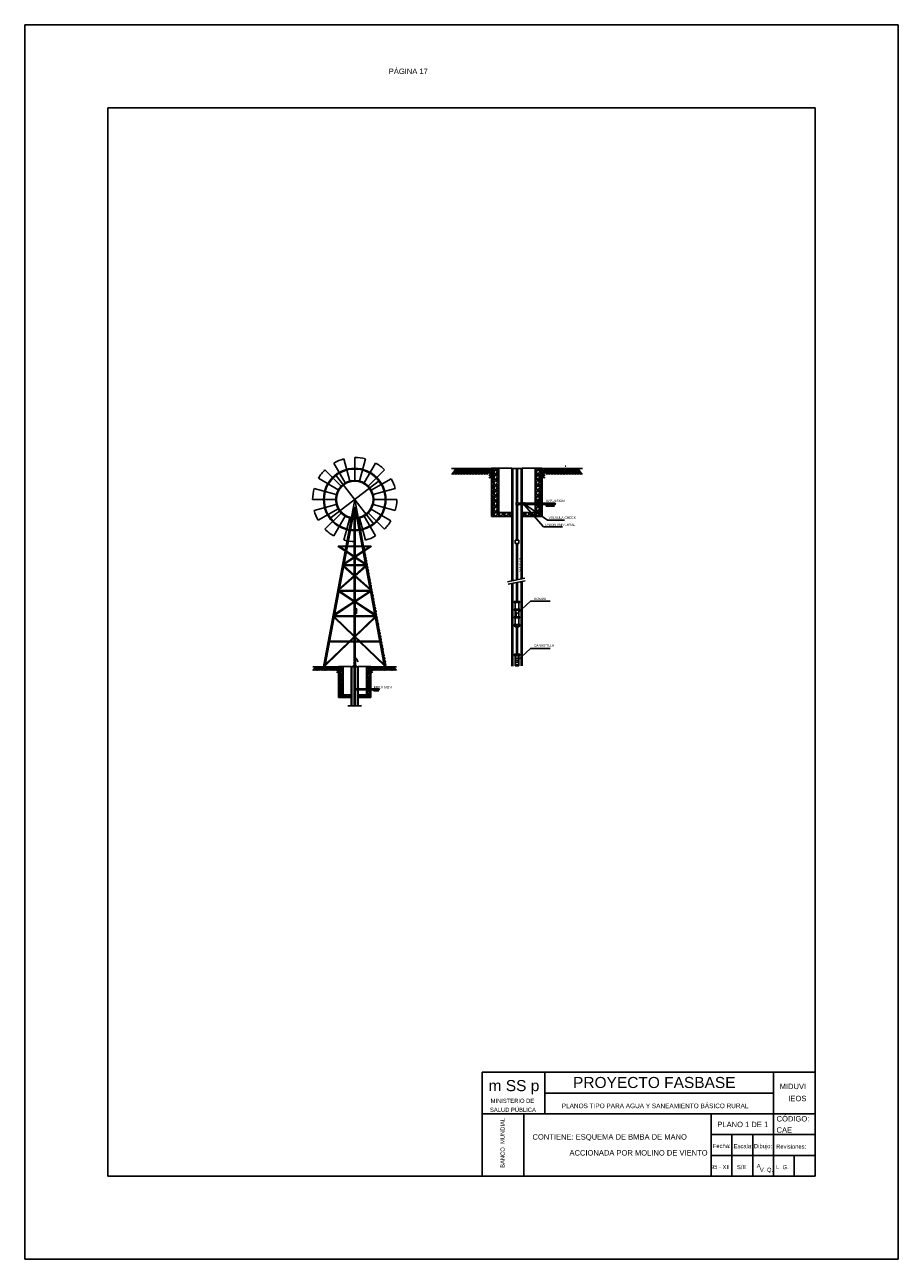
# Model space of a CAD drawing. Header units: metres. Extents: x 2029 to 4131, y 3282 to 4383.
# Tile 17 of 26: x 2389 to 2410, y 4353 to 4383. Entities that reach past the tile are written whole.
import ezdxf
from ezdxf.enums import TextEntityAlignment as Align

# ---------------------------------------------------------------- set-up
doc = ezdxf.new("R2010")
doc.units = ezdxf.units.M
doc.layers.add('Dibujo', color=7, linetype='Continuous')
doc.styles.add('Annotative', font='arial.ttf')
doc.styles.get("Standard").update_dxf_attribs({"font": 'arial.ttf'})

msp = doc.modelspace()

# ---------------------------------------------------------------- hatches: boundary and pattern name
h = msp.add_hatch()
h.set_pattern_fill('GRAVEL', color=256, scale=0.004995)
h.set_pattern_definition([(228.01279, (2392.376526, 4380.511333), (-1.0150641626, -1.141947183), [0.0170703, -1.6899661]), (184.96974, (2392.365106, 4380.498645), (1.522596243, 0.1268830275), [0.0292932, -2.9000288]), (132.51045, (2392.335923, 4380.496107), (1.2688302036, -1.395713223), [0.020655, -2.0448509]), (267.27369, (2392.2864387, 4380.4643864), (0.1268830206, 2.5376604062), [0.0266756, -2.6408871]), (292.833654, (2392.28517, 4380.437741), (-0.6344151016, 1.5225962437), [0.0261576, -2.5896029]), (357.27369, (2392.2953205, 4380.413633), (-2.5376604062, 0.1268830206), [0.0266756, -2.6408871]), (37.69424, (2392.321966, 4380.4123644), (-1.649479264, -1.2688302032), [0.0352772, -3.4924359]), (72.25533, (2392.34988, 4380.4339345), (0.8881811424, 2.7914264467), [0.0333053, -3.297223]), (121.429566, (2392.360031, 4380.465655), (-1.0150641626, 1.649479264), [0.026766, -2.6498343]), (175.23636, (2392.346074, 4380.488494), (1.395713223, -0.1268830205), [0.0305575, -1.4973164]), (222.397438, (2392.3156218, 4380.491032), (-1.5225962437, -1.3957132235), [0.0395175, -3.9122317]), (138.81407, (2392.412053, 4380.463118), (-0.888181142, 0.761298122), [0.0134878, -1.3352972]), (171.469234, (2392.401902, 4380.4719994), (1.649479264, -0.2537660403), [0.0256604, -2.5403898]), (225, (2392.37653, 4380.47581), (-2e-17, -0.126883), [0.0179439, -0.1614958]), (203.19859, (2392.367644, 4380.491032), (0.634415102, 0.25376604), [0.0096632, -0.9566491]), (291.8014, (2392.358762, 4380.487225), (-0.12688302, 0.38064906), [0.0136657, -0.6696203]), (30.96376, (2392.363837, 4380.474537), (0.38064906, 0.25376604), [0.0221955, -0.7176533]), (161.56505, (2392.38287, 4380.485957), (0.25376604, -0.12688302), [0.0160496, -0.3851898]), (16.38954, (2392.28517, 4380.4872254), (1.268830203, 0.380649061), [0.0224837, -2.2258892]), (70.346176, (2392.30674, 4380.4935695), (-0.5075320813, -1.3957132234), [0.0188626, -1.8673891]), (293.19859, (2392.38287, 4380.511333), (-0.25376604, 0.634415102), [0.0193262, -0.9469861]), (343.61046, (2392.390483, 4380.4935695), (-1.268830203, 0.380649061), [0.0224837, -2.2258892]), (339.44395, (2392.28517, 4380.408558), (-0.634415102, 0.25376604), [0.0216818, -1.0624072]), (294.77514, (2392.305471, 4380.400945), (-0.634415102, 1.395713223), [0.0181669, -1.7985215]), (66.80141, (2392.384139, 4380.38445), (0.25376604, 0.634415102), [0.0193262, -0.9469861]), (17.354025, (2392.3917516, 4380.402214), (-1.649479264, -0.5075320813), [0.0212695, -2.1056775]), (69.44395, (2392.321966, 4380.38445), (-0.25376604, -0.634415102), [0.0108409, -1.0732481]), (101.30993, (2392.376526, 4380.38445), (-0.12688302, 0.50753208), [0.0064698, -0.6405092]), (165.96376, (2392.375257, 4380.390794), (0.38064906, -0.12688302), [0.0261576, -0.4969945]), (186.009006, (2392.34988, 4380.3971384), (1.268830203, 0.1268830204), [0.024241, -2.3998557]), (303.69007, (2392.363837, 4380.463118), (-0.12688302, 0.25376604), [0.0182993, -0.4391839]), (353.157227, (2392.373988, 4380.4478916), (2.1570113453, -0.2537660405), [0.0319484, -3.1628844]), (60.9454, (2392.405709, 4380.444085), (-0.507532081, -0.888181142), [0.0130634, -1.2932773]), (90, (2392.41205, 4380.4555), (-0.126883, 0.126883), [0.007613, -0.11927]), (120.25644, (2392.3473425, 4380.400945), (0.507532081, -0.888181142), [0.0176271, -1.7450882]), (48.01279, (2392.338461, 4380.416171), (1.0150641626, 1.141947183), [0.0341407, -1.6728958]), (0, (2392.3613, 4380.44155), (0.126883, 0.126883), [0.0329896, -0.0938934]), (325.30485, (2392.394289, 4380.4415475), (1.2688302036, -0.8881811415), [0.020062, -1.9861347]), (254.0546, (2392.410784, 4380.430128), (-0.12688302, -0.507532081), [0.0184744, -0.9052479]), (207.645975, (2392.4057087, 4380.4123644), (-2.410777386, -1.268830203), [0.0300795, -2.9778778]), (175.42608, (2392.3790633, 4380.398407), (-1.649479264, 0.1268830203), [0.0318221, -3.1503878])])
h.paths.add_polyline_path([(2401.396, 4371.453), (2401.566, 4371.453), (2401.566, 4372.3), (2401.396, 4372.3)])
h.paths.add_polyline_path([(2401.566, 4371.423), (2401.396, 4371.423), (2401.396, 4371.231), (2401.084, 4371.231), (2401.084, 4371.131), (2401.566, 4371.131)])
h.paths.add_polyline_path([(2400.83, 4371.131), (2400.83, 4371.231), (2400.518, 4371.231), (2400.518, 4372.3), (2400.348, 4372.3), (2400.348, 4371.131)])
h = msp.add_hatch(color=256)
h.dxf.hatch_style = 1
h.paths.add_polyline_path([(2401.766, 4371.396), (2401.658, 4371.396), (2401.658, 4371.385), (2401.859, 4371.385), (2401.766, 4371.41)])
h = msp.add_hatch(color=256)
h.dxf.hatch_style = 1
h.paths.add_polyline_path([(2397.096, 4368.87), (2397.105, 4368.87), (2397.089, 4368.93), (2397.088, 4368.801), (2397.096, 4368.801)])
h = msp.add_hatch(color=256)
h.dxf.hatch_style = 1
h.paths.add_polyline_path([(2400.94, 4368.839), (2400.929, 4368.839), (2400.929, 4368.733), (2400.94, 4368.733)])
h = msp.add_hatch()
h.set_pattern_fill('ANSI31', color=256, scale=0.015979, angle=135)
h.set_pattern_definition([(180, (2391.50803, 4372.70084), (-5e-18, -0.05073329), [])])
h.paths.add_polyline_path([(2400.998, 4367.791), (2400.916, 4367.791), (2400.916, 4367.539), (2400.998, 4367.539)])
h = msp.add_hatch()
h.set_pattern_fill('GRAVEL', color=256, scale=0.003196)
h.set_pattern_definition([(228.01279, (2391.566473, 4372.782014), (-0.649386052, -0.730559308), [0.0109207, -1.08115375]), (184.96974, (2391.5591672, 4372.773897), (0.9740790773, 0.0811732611), [0.0187403, -1.85528984]), (132.51045, (2391.5404973, 4372.7722734), (0.811732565, -0.892905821), [0.013214, -1.30819085]), (267.27369, (2391.5088398, 4372.75198), (0.0811732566, 1.6234651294), [0.0170657, -1.6895043]), (292.833654, (2391.508028, 4372.7349337), (-0.4058662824, 0.9740790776), [0.0167343, -1.6566953]), (357.27369, (2391.514522, 4372.7195107), (-1.6234651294, 0.0811732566), [0.0170657, -1.6895043]), (37.69424, (2391.5315683, 4372.718699), (-1.0552523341, -0.8117325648), [0.0225685, -2.2342816]), (72.25533, (2391.5494264, 4372.7324985), (0.5682127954, 1.7858116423), [0.021307, -2.10939434]), (121.429566, (2391.5559203, 4372.7527918), (-0.6493860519, 1.055252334), [0.0171235, -1.6952282]), (175.23636, (2391.546991, 4372.767403), (0.892905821, -0.0811732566), [0.0195491, -0.9579063]), (222.397438, (2391.5275096, 4372.7690264), (-0.9740790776, -0.8929058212), [0.02528125, -2.50284546]), (138.81407, (2391.589201, 4372.751168), (-0.568212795, 0.487039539), [0.0086288, -0.85425475]), (171.469234, (2391.5827074, 4372.7568504), (1.0552523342, -0.1623465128), [0.01641624, -1.6252113]), (225, (2391.56647, 4372.759286), (-1e-17, -0.08117326), [0.0114796, -0.1033167]), (203.19859, (2391.560791, 4372.769026), (0.405866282, 0.162346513), [0.006182, -0.6120151]), (291.8014, (2391.555109, 4372.766591), (-0.081173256, 0.24351977), [0.0087426, -0.42838876]), (30.96376, (2391.558355, 4372.758474), (0.24351977, 0.162346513), [0.01419956, -0.4591178]), (161.56505, (2391.570531, 4372.76578), (0.16234651, -0.08117326), [0.0102677, -0.2464247]), (16.38954, (2391.508028, 4372.7665912), (0.8117325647, 0.2435197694), [0.0143839, -1.4240099]), (70.346176, (2391.5218275, 4372.77065), (-0.324693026, -0.892905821), [0.0120673, -1.1946599]), (293.19859, (2391.570531, 4372.782014), (-0.162346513, 0.405866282), [0.0123639, -0.6058332]), (343.61046, (2391.575402, 4372.77065), (-0.8117325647, 0.2435197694), [0.0143839, -1.4240099]), (339.44395, (2391.508028, 4372.716264), (-0.405866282, 0.162346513), [0.0138709, -0.6796737]), (294.77514, (2391.521016, 4372.7113934), (-0.405866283, 0.892905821), [0.0116222, -1.15060194]), (66.80141, (2391.571343, 4372.700841), (0.162346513, 0.405866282), [0.0123639, -0.6058332]), (17.354025, (2391.5762136, 4372.712205), (-1.055252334, -0.324693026), [0.01360715, -1.3471046]), (69.44395, (2391.531568, 4372.700841), (-0.162346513, -0.405866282), [0.00693544, -0.6866092]), (101.30993, (2391.566473, 4372.700841), (-0.081173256, 0.324693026), [0.004139, -0.409765]), (165.96376, (2391.565661, 4372.7049), (0.24351977, -0.081173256), [0.0167343, -0.3179516]), (186.009006, (2391.5494264, 4372.7089582), (0.8117325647, 0.0811732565), [0.01550815, -1.53530474]), (303.69007, (2391.558355, 4372.751168), (-0.081173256, 0.16234651), [0.011707, -0.2809674]), (353.157227, (2391.5648493, 4372.7414275), (1.37994536, -0.1623465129), [0.02043894, -2.02345143]), (60.9454, (2391.585143, 4372.738992), (-0.324693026, -0.568212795), [0.0083573, -0.82737255]), (90, (2391.5892, 4372.7463), (-0.08117326, 0.08117326), [0.0048704, -0.0763029]), (120.25644, (2391.547803, 4372.7113934), (0.324693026, -0.5682127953), [0.0112769, -1.116418]), (48.01279, (2391.542121, 4372.721134), (0.649386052, 0.730559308), [0.02184145, -1.070233]), (0, (2391.55673, 4372.73737), (0.08117326, 0.08117326), [0.02110505, -0.0600682]), (325.30485, (2391.577837, 4372.737369), (0.811732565, -0.568212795), [0.0128346, -1.27062725]), (254.0546, (2391.58839, 4372.730063), (-0.081173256, -0.324693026), [0.011819, -0.57913124]), (207.645975, (2391.5851426, 4372.718699), (-1.542291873, -0.8117325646), [0.01924334, -1.90509365]), (175.42608, (2391.5680963, 4372.70977), (-1.0552523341, 0.0811732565), [0.0203582, -2.01545674])])
h.paths.add_polyline_path([(2397.336, 4366.987), (2397.445, 4366.987), (2397.445, 4367.529), (2397.336, 4367.529)])
h.paths.add_polyline_path([(2397.445, 4366.968), (2397.336, 4366.968), (2397.336, 4366.845), (2397.137, 4366.845), (2397.137, 4366.781), (2397.445, 4366.781)])
h.paths.add_polyline_path([(2396.974, 4366.781), (2396.974, 4366.845), (2396.775, 4366.845), (2396.775, 4367.529), (2396.666, 4367.529), (2396.666, 4366.781)])
h = msp.add_hatch(color=256)
h.dxf.hatch_style = 1
h.paths.add_polyline_path([(2397.573, 4366.951), (2397.504, 4366.951), (2397.504, 4366.943), (2397.633, 4366.943), (2397.573, 4366.959)])

# ---------------------------------------------------------------- linework, layer by layer
for p, q in [((2396.795, 4372.519), (2396.937, 4371.987)), ((2397.056, 4372.002), (2397.056, 4372.554)), ((2397.173, 4371.987), (2397.313, 4372.52)), ((2396.731, 4371.868), (2396.341, 4372.257)), ((2396.554, 4372.42), (2396.828, 4371.942)), ((2397.514, 4370.949), (2396.598, 4372.138)), ((2397.284, 4371.941), (2397.559, 4372.42)), ((2397.38, 4371.868), (2397.77, 4372.258)), ((2400.335, 4372.287), (2399.382, 4372.287)), ((2399.493, 4372.287), (2399.389, 4372.147)), ((2399.529, 4372.287), (2399.425, 4372.147)), ((2399.566, 4372.287), (2399.461, 4372.147)), ((2399.602, 4372.287), (2399.498, 4372.147)), ((2399.638, 4372.287), (2399.534, 4372.147)), ((2399.547, 4372.165), (2399.561, 4372.147)), ((2399.566, 4372.189), (2399.597, 4372.147)), ((2399.584, 4372.214), (2399.634, 4372.147)), ((2399.602, 4372.238), (2399.67, 4372.147)), ((2399.62, 4372.263), (2399.693, 4372.165)), ((2399.638, 4372.287), (2399.711, 4372.189)), ((2399.675, 4372.287), (2399.729, 4372.214)), ((2399.784, 4372.287), (2399.679, 4372.147)), ((2399.711, 4372.287), (2399.747, 4372.238)), ((2399.826, 4372.287), (2399.722, 4372.147)), ((2399.747, 4372.287), (2399.766, 4372.263)), ((2399.863, 4372.287), (2399.758, 4372.147)), ((2399.899, 4372.287), (2399.795, 4372.147)), ((2399.935, 4372.287), (2399.831, 4372.147)), ((2399.844, 4372.165), (2399.858, 4372.147)), ((2399.863, 4372.189), (2399.894, 4372.147)), ((2399.881, 4372.214), (2399.93, 4372.147)), ((2399.899, 4372.238), (2399.967, 4372.147)), ((2399.917, 4372.263), (2399.99, 4372.165)), ((2399.935, 4372.287), (2400.008, 4372.189)), ((2399.972, 4372.287), (2400.026, 4372.214)), ((2400.081, 4372.287), (2399.976, 4372.147)), ((2400.008, 4372.287), (2400.044, 4372.238)), ((2400.117, 4372.287), (2400.013, 4372.147)), ((2400.044, 4372.287), (2400.062, 4372.263)), ((2400.153, 4372.287), (2400.049, 4372.147)), ((2400.19, 4372.287), (2400.085, 4372.147)), ((2400.226, 4372.287), (2400.122, 4372.147)), ((2400.153, 4372.189), (2400.185, 4372.147)), ((2400.172, 4372.214), (2400.221, 4372.147)), ((2400.19, 4372.238), (2400.258, 4372.147)), ((2400.208, 4372.263), (2400.281, 4372.165)), ((2400.226, 4372.287), (2400.299, 4372.189)), ((2400.262, 4372.287), (2400.317, 4372.214)), ((2400.335, 4372.238), (2400.281, 4372.165)), ((2400.335, 4372.177), (2400.289, 4372.114)), ((2400.299, 4372.287), (2400.335, 4372.238)), ((2400.335, 4372.287), (2400.335, 4372.287)), ((2400.335, 4372.287), (2400.335, 4372.054)), ((2400.348, 4372.3), (2400.348, 4371.131)), ((2400.348, 4372.3), (2400.83, 4372.3)), ((2400.518, 4372.3), (2400.518, 4371.231)), ((2400.83, 4372.3), (2400.83, 4369.586)), ((2401.084, 4372.287), (2400.83, 4372.287)), ((2400.855, 4372.287), (2400.855, 4369.591)), ((2400.855, 4372.287), (2400.875, 4372.287)), ((2400.942, 4372.287), (2400.942, 4371.469)), ((2400.972, 4372.287), (2400.972, 4371.469)), ((2401.059, 4372.287), (2401.039, 4372.287)), ((2401.059, 4372.287), (2401.059, 4371.453)), ((2401.084, 4372.3), (2401.084, 4371.453)), ((2401.566, 4372.3), (2401.084, 4372.3)), ((2401.396, 4372.3), (2401.396, 4371.231)), ((2401.566, 4372.3), (2401.566, 4371.453)), ((2401.578, 4372.287), (2402.531, 4372.287)), ((2401.578, 4372.287), (2401.578, 4372.054)), ((2401.578, 4372.238), (2401.633, 4372.165)), ((2401.578, 4372.177), (2401.625, 4372.114)), ((2401.651, 4372.287), (2401.597, 4372.214)), ((2401.688, 4372.287), (2401.615, 4372.189)), ((2401.706, 4372.263), (2401.633, 4372.165)), ((2401.724, 4372.238), (2401.656, 4372.147)), ((2401.688, 4372.287), (2401.792, 4372.147)), ((2401.742, 4372.214), (2401.692, 4372.147)), ((2401.724, 4372.287), (2401.828, 4372.147)), ((2401.76, 4372.189), (2401.729, 4372.147)), ((2401.76, 4372.287), (2401.865, 4372.147)), ((2401.797, 4372.287), (2401.901, 4372.147)), ((2401.833, 4372.287), (2401.937, 4372.147)), ((2401.906, 4372.287), (2401.869, 4372.238)), ((2401.942, 4372.287), (2401.887, 4372.214)), ((2401.978, 4372.287), (2401.906, 4372.189)), ((2401.997, 4372.263), (2401.924, 4372.165)), ((2402.015, 4372.238), (2401.947, 4372.147)), ((2401.978, 4372.287), (2402.083, 4372.147)), ((2402.033, 4372.214), (2401.983, 4372.147)), ((2402.015, 4372.287), (2402.119, 4372.147)), ((2402.051, 4372.189), (2402.019, 4372.147)), ((2402.051, 4372.287), (2402.155, 4372.147)), ((2402.069, 4372.165), (2402.056, 4372.147)), ((2402.087, 4372.287), (2402.192, 4372.147)), ((2402.119, 4372.346), (2402.131, 4372.346)), ((2402.13, 4372.287), (2402.234, 4372.147)), ((2402.203, 4372.287), (2402.166, 4372.238)), ((2402.239, 4372.287), (2402.184, 4372.214)), ((2402.275, 4372.287), (2402.203, 4372.189)), ((2402.293, 4372.263), (2402.221, 4372.165)), ((2402.312, 4372.238), (2402.244, 4372.147)), ((2402.275, 4372.287), (2402.38, 4372.147)), ((2402.33, 4372.214), (2402.28, 4372.147)), ((2402.312, 4372.287), (2402.416, 4372.147)), ((2402.348, 4372.189), (2402.316, 4372.147)), ((2402.348, 4372.287), (2402.452, 4372.147)), ((2402.366, 4372.165), (2402.353, 4372.147)), ((2402.384, 4372.287), (2402.489, 4372.147)), ((2402.421, 4372.287), (2402.525, 4372.147)), ((2396.185, 4372.056), (2396.66, 4371.776)), ((2396.46, 4371.087), (2397.652, 4371.999)), ((2397.455, 4371.77), (2397.934, 4372.043)), ((2400.335, 4372.116), (2400.289, 4372.054)), ((2401.578, 4372.116), (2401.625, 4372.054)), ((2396.045, 4371.543), (2396.597, 4371.543)), ((2396.081, 4371.809), (2396.613, 4371.664)), ((2396.305, 4367.521), (2397.056, 4371.543)), ((2397.806, 4367.521), (2397.056, 4371.543)), ((2397.499, 4371.664), (2398.031, 4371.809)), ((2397.515, 4371.543), (2398.066, 4371.543)), ((2396.08, 4371.278), (2396.613, 4371.423)), ((2396.177, 4371.043), (2396.657, 4371.316)), ((2396.338, 4367.521), (2397.056, 4371.369)), ((2397.046, 4371.317), (2397.046, 4370.423)), ((2397.774, 4367.521), (2397.056, 4371.369)), ((2397.065, 4371.317), (2397.065, 4370.423)), ((2397.451, 4371.31), (2397.927, 4371.03)), ((2397.499, 4371.422), (2398.031, 4371.277)), ((2400.937, 4371.469), (2400.977, 4371.469)), ((2400.937, 4371.46), (2400.937, 4371.469)), ((2400.937, 4371.46), (2400.977, 4371.46)), ((2400.937, 4371.416), (2400.977, 4371.416)), ((2400.937, 4371.407), (2400.937, 4371.416)), ((2400.937, 4371.407), (2400.977, 4371.407)), ((2400.939, 4371.416), (2400.939, 4371.46)), ((2400.942, 4371.407), (2400.942, 4370.567)), ((2400.972, 4371.407), (2400.942, 4371.407)), ((2400.972, 4371.407), (2400.972, 4370.567)), ((2400.977, 4371.46), (2400.974, 4371.46)), ((2400.974, 4371.46), (2400.974, 4371.455)), ((2400.991, 4371.455), (2400.974, 4371.455)), ((2400.991, 4371.42), (2400.974, 4371.42)), ((2400.974, 4371.416), (2400.974, 4371.42)), ((2400.977, 4371.46), (2400.977, 4371.469)), ((2400.977, 4371.407), (2400.977, 4371.416)), ((2400.991, 4371.418), (2400.991, 4371.458)), ((2401, 4371.458), (2400.991, 4371.458)), ((2401, 4371.418), (2400.991, 4371.418)), ((2401, 4371.418), (2401, 4371.458)), ((2401.108, 4371.453), (2401, 4371.453)), ((2401, 4371.423), (2401, 4371.453)), ((2401.108, 4371.423), (2401, 4371.423)), ((2401.059, 4371.423), (2401.059, 4369.633)), ((2401.084, 4371.423), (2401.084, 4369.638)), ((2401.108, 4371.418), (2401.108, 4371.458)), ((2401.117, 4371.458), (2401.108, 4371.458)), ((2401.108, 4371.458), (2401.108, 4371.455)), ((2401.117, 4371.418), (2401.108, 4371.418)), ((2401.126, 4371.463), (2401.117, 4371.463)), ((2401.117, 4371.413), (2401.117, 4371.463)), ((2401.126, 4371.413), (2401.117, 4371.413)), ((2401.126, 4371.413), (2401.126, 4371.463)), ((2401.135, 4371.458), (2401.126, 4371.458)), ((2401.135, 4371.455), (2401.126, 4371.455)), ((2401.135, 4371.453), (2401.126, 4371.453)), ((2401.135, 4371.45), (2401.126, 4371.45)), ((2401.135, 4371.448), (2401.126, 4371.448)), ((2401.135, 4371.445), (2401.126, 4371.445)), ((2401.135, 4371.443), (2401.126, 4371.443)), ((2401.135, 4371.44), (2401.126, 4371.44)), ((2401.135, 4371.438), (2401.126, 4371.438)), ((2401.135, 4371.435), (2401.126, 4371.435)), ((2401.135, 4371.433), (2401.126, 4371.433)), ((2401.135, 4371.43), (2401.126, 4371.43)), ((2401.135, 4371.428), (2401.126, 4371.428)), ((2401.135, 4371.425), (2401.126, 4371.425)), ((2401.135, 4371.423), (2401.126, 4371.423)), ((2401.135, 4371.42), (2401.126, 4371.42)), ((2401.135, 4371.418), (2401.126, 4371.418)), ((2401.13, 4371.414), (2401.593, 4370.887)), ((2401.135, 4371.418), (2401.135, 4371.458)), ((2401.152, 4371.46), (2401.143, 4371.46)), ((2401.143, 4371.46), (2401.143, 4371.415)), ((2401.152, 4371.415), (2401.143, 4371.415)), ((2401.152, 4371.46), (2401.152, 4371.415)), ((2401.169, 4371.458), (2401.152, 4371.458)), ((2401.169, 4371.418), (2401.152, 4371.418)), ((2401.691, 4371.048), (2401.163, 4371.414)), ((2401.169, 4371.418), (2401.169, 4371.458)), ((2401.878, 4371.453), (2401.169, 4371.453)), ((2401.878, 4371.423), (2401.169, 4371.423)), ((2401.566, 4371.423), (2401.566, 4371.131)), ((2401.658, 4371.396), (2401.766, 4371.396)), ((2401.658, 4371.385), (2401.658, 4371.396)), ((2401.658, 4371.385), (2401.859, 4371.385)), ((2401.859, 4371.385), (2401.766, 4371.41)), ((2401.766, 4371.41), (2401.766, 4371.396)), ((2396.341, 4370.828), (2396.731, 4371.218)), ((2396.553, 4370.667), (2396.827, 4371.145)), ((2396.798, 4370.566), (2396.939, 4371.099)), ((2397.056, 4370.532), (2397.056, 4371.084)), ((2397.174, 4371.1), (2397.317, 4370.567)), ((2397.284, 4371.145), (2397.558, 4370.666)), ((2397.771, 4370.829), (2397.38, 4371.219)), ((2400.83, 4371.131), (2400.348, 4371.131)), ((2400.83, 4371.131), (2400.348, 4371.131)), ((2400.83, 4371.231), (2400.518, 4371.231)), ((2401.084, 4371.231), (2401.396, 4371.231)), ((2401.084, 4371.131), (2401.566, 4371.131)), ((2401.084, 4371.131), (2401.566, 4371.131)), ((2402.101, 4371.048), (2401.691, 4371.048)), ((2401.593, 4370.887), (2402.054, 4370.887)), ((2397.056, 4370.423), (2396.658, 4370.423)), ((2396.658, 4370.423), (2396.658, 4370.409)), ((2397.056, 4370.409), (2396.658, 4370.409)), ((2396.824, 4370.301), (2396.658, 4370.409)), ((2396.828, 4370.321), (2396.693, 4370.409)), ((2397.046, 4370.409), (2397.046, 4369.969)), ((2397.056, 4370.423), (2397.454, 4370.423)), ((2397.056, 4370.409), (2397.454, 4370.409)), ((2397.065, 4370.409), (2397.065, 4369.969)), ((2397.272, 4370.386), (2397.28, 4370.386)), ((2397.287, 4370.348), (2397.28, 4370.386)), ((2397.284, 4370.321), (2397.419, 4370.409)), ((2397.287, 4370.301), (2397.454, 4370.409)), ((2397.454, 4370.423), (2397.454, 4370.409)), ((2400.916, 4370.567), (2400.998, 4370.567)), ((2400.916, 4370.567), (2400.916, 4370.485)), ((2400.998, 4370.485), (2400.916, 4370.485)), ((2400.942, 4370.485), (2400.942, 4370.178)), ((2400.942, 4370.485), (2400.942, 4369.609)), ((2400.972, 4370.485), (2400.972, 4370.184)), ((2400.972, 4370.485), (2400.972, 4369.615)), ((2400.998, 4370.485), (2400.998, 4370.567)), ((2396.797, 4369.98), (2397.046, 4370.143)), ((2396.801, 4370.006), (2397.046, 4370.166)), ((2397.046, 4370.155), (2396.853, 4370.282)), ((2397.046, 4370.178), (2396.857, 4370.302)), ((2397.065, 4370.178), (2397.255, 4370.302)), ((2397.065, 4370.155), (2397.259, 4370.282)), ((2397.31, 4370.006), (2397.065, 4370.166)), ((2397.315, 4369.98), (2397.065, 4370.143)), ((2397.279, 4370.348), (2397.287, 4370.348)), ((2397.286, 4370.31), (2397.294, 4370.31)), ((2397.293, 4370.273), (2397.301, 4370.273)), ((2397.301, 4370.273), (2397.294, 4370.31)), ((2397.3, 4370.235), (2397.308, 4370.235)), ((2397.307, 4370.197), (2397.315, 4370.197)), ((2397.315, 4370.197), (2397.308, 4370.235)), ((2397.314, 4370.16), (2397.322, 4370.16)), ((2397.321, 4370.122), (2397.329, 4370.122)), ((2397.329, 4370.122), (2397.322, 4370.16)), ((2397.328, 4370.084), (2397.336, 4370.084)), ((2397.343, 4370.046), (2397.336, 4370.084)), ((2397.046, 4369.708), (2396.788, 4369.933)), ((2397.046, 4369.733), (2396.792, 4369.955)), ((2397.056, 4369.954), (2396.792, 4369.954)), ((2397.056, 4369.969), (2396.794, 4369.969)), ((2397.046, 4369.954), (2397.046, 4369.357)), ((2397.056, 4369.969), (2397.317, 4369.969)), ((2397.056, 4369.954), (2397.32, 4369.954)), ((2397.065, 4369.733), (2397.319, 4369.955)), ((2397.065, 4369.954), (2397.065, 4369.357)), ((2397.065, 4369.708), (2397.324, 4369.933)), ((2397.335, 4370.046), (2397.343, 4370.046)), ((2397.342, 4370.009), (2397.35, 4370.009)), ((2397.349, 4369.971), (2397.357, 4369.971)), ((2397.357, 4369.971), (2397.35, 4370.009)), ((2397.356, 4369.933), (2397.364, 4369.933)), ((2397.363, 4369.896), (2397.371, 4369.896)), ((2397.371, 4369.896), (2397.364, 4369.933)), ((2397.37, 4369.858), (2397.378, 4369.858)), ((2397.37, 4369.858), (2397.378, 4369.858)), ((2397.377, 4369.82), (2397.385, 4369.82)), ((2397.377, 4369.82), (2397.385, 4369.82)), ((2397.385, 4369.82), (2397.378, 4369.858)), ((2397.385, 4369.82), (2397.378, 4369.858)), ((2397.384, 4369.783), (2397.392, 4369.783)), ((2397.399, 4369.745), (2397.392, 4369.783)), ((2396.684, 4369.375), (2397.046, 4369.691)), ((2396.689, 4369.406), (2397.046, 4369.717)), ((2397.422, 4369.406), (2397.065, 4369.717)), ((2397.428, 4369.375), (2397.065, 4369.691)), ((2397.391, 4369.745), (2397.399, 4369.745)), ((2397.398, 4369.707), (2397.406, 4369.707)), ((2397.405, 4369.669), (2397.413, 4369.669)), ((2397.413, 4369.669), (2397.406, 4369.707)), ((2397.412, 4369.632), (2397.42, 4369.632)), ((2397.419, 4369.594), (2397.427, 4369.594)), ((2397.427, 4369.594), (2397.42, 4369.632)), ((2397.426, 4369.556), (2397.434, 4369.556)), ((2397.433, 4369.519), (2397.441, 4369.519)), ((2397.441, 4369.519), (2397.434, 4369.556)), ((2397.44, 4369.481), (2397.448, 4369.481)), ((2397.455, 4369.443), (2397.448, 4369.481)), ((2401.144, 4369.65), (2400.728, 4369.566)), ((2401.157, 4369.587), (2400.741, 4369.503)), ((2400.83, 4369.521), (2400.83, 4367.538)), ((2400.855, 4369.526), (2400.855, 4367.538)), ((2400.942, 4369.544), (2400.942, 4369.092)), ((2400.972, 4369.55), (2400.972, 4369.092)), ((2401.059, 4369.567), (2401.059, 4367.54)), ((2401.084, 4369.572), (2401.084, 4367.54)), ((2397.046, 4369.083), (2396.675, 4369.327)), ((2397.056, 4369.342), (2396.678, 4369.342)), ((2397.056, 4369.357), (2396.68, 4369.357)), ((2397.046, 4369.106), (2396.687, 4369.342)), ((2397.046, 4369.342), (2397.046, 4368.745)), ((2397.056, 4369.357), (2397.431, 4369.357)), ((2397.056, 4369.342), (2397.434, 4369.342)), ((2397.065, 4369.342), (2397.065, 4368.745)), ((2397.065, 4369.106), (2397.424, 4369.342)), ((2397.065, 4369.083), (2397.437, 4369.327)), ((2397.447, 4369.443), (2397.455, 4369.443)), ((2397.454, 4369.406), (2397.462, 4369.406)), ((2397.454, 4369.406), (2397.462, 4369.406)), ((2397.461, 4369.368), (2397.469, 4369.368)), ((2397.461, 4369.368), (2397.469, 4369.368)), ((2397.469, 4369.368), (2397.462, 4369.406)), ((2397.469, 4369.368), (2397.462, 4369.406)), ((2397.469, 4369.33), (2397.477, 4369.33)), ((2397.476, 4369.292), (2397.484, 4369.292)), ((2397.484, 4369.292), (2397.477, 4369.33)), ((2397.483, 4369.255), (2397.491, 4369.255)), ((2397.49, 4369.217), (2397.498, 4369.217)), ((2397.498, 4369.217), (2397.491, 4369.255)), ((2397.497, 4369.179), (2397.505, 4369.179)), ((2397.512, 4369.142), (2397.505, 4369.179)), ((2396.568, 4368.756), (2397.046, 4369.07)), ((2396.573, 4368.782), (2397.046, 4369.093)), ((2397.538, 4368.782), (2397.065, 4369.093)), ((2397.543, 4368.756), (2397.065, 4369.07)), ((2397.088, 4368.801), (2397.089, 4368.93)), ((2397.089, 4368.93), (2397.105, 4368.87)), ((2397.504, 4369.142), (2397.512, 4369.142)), ((2397.511, 4369.104), (2397.519, 4369.104)), ((2397.518, 4369.066), (2397.526, 4369.066)), ((2397.526, 4369.066), (2397.519, 4369.104)), ((2397.525, 4369.029), (2397.533, 4369.029)), ((2397.532, 4368.991), (2397.54, 4368.991)), ((2397.54, 4368.991), (2397.533, 4369.029)), ((2397.539, 4368.953), (2397.547, 4368.953)), ((2397.539, 4368.953), (2397.547, 4368.953)), ((2397.546, 4368.915), (2397.554, 4368.915)), ((2397.546, 4368.915), (2397.554, 4368.915)), ((2397.554, 4368.915), (2397.547, 4368.953)), ((2397.554, 4368.915), (2397.547, 4368.953)), ((2397.553, 4368.878), (2397.561, 4368.878)), ((2397.568, 4368.84), (2397.561, 4368.878)), ((2401.022, 4369.092), (2400.892, 4369.092)), ((2400.892, 4369.064), (2400.892, 4369.092)), ((2400.892, 4369.064), (2400.998, 4369.064)), ((2401.022, 4368.907), (2400.892, 4368.907)), ((2400.892, 4368.879), (2400.892, 4368.907)), ((2400.892, 4368.879), (2400.998, 4368.879)), ((2401.022, 4369.064), (2400.916, 4369.064)), ((2400.916, 4368.907), (2400.916, 4369.064)), ((2401.022, 4368.879), (2400.916, 4368.879)), ((2400.916, 4368.722), (2400.916, 4368.879)), ((2400.972, 4369.108), (2400.942, 4369.108)), ((2400.957, 4368.791), (2401.28, 4369.095)), ((2400.998, 4368.907), (2400.998, 4369.064)), ((2400.998, 4368.722), (2400.998, 4368.879)), ((2401.022, 4369.064), (2401.022, 4369.092)), ((2401.022, 4368.879), (2401.022, 4368.907)), ((2401.28, 4369.095), (2401.754, 4369.095)), ((2397.046, 4368.238), (2396.559, 4368.707)), ((2397.046, 4368.73), (2396.563, 4368.73)), ((2397.046, 4368.265), (2396.563, 4368.729)), ((2397.056, 4368.745), (2396.566, 4368.745)), ((2397.046, 4368.73), (2397.046, 4368.133)), ((2397.046, 4368.73), (2397.548, 4368.73)), ((2397.056, 4368.745), (2397.545, 4368.745)), ((2397.065, 4368.73), (2397.065, 4368.133)), ((2397.065, 4368.265), (2397.548, 4368.729)), ((2397.065, 4368.238), (2397.552, 4368.707)), ((2397.088, 4368.801), (2397.096, 4368.801)), ((2397.096, 4368.801), (2397.096, 4368.87)), ((2397.105, 4368.87), (2397.096, 4368.87)), ((2397.56, 4368.84), (2397.568, 4368.84)), ((2397.567, 4368.802), (2397.575, 4368.802)), ((2397.574, 4368.765), (2397.582, 4368.765)), ((2397.582, 4368.765), (2397.575, 4368.802)), ((2397.581, 4368.727), (2397.589, 4368.727)), ((2397.588, 4368.689), (2397.596, 4368.689)), ((2397.596, 4368.689), (2397.589, 4368.727)), ((2397.595, 4368.652), (2397.603, 4368.652)), ((2397.602, 4368.614), (2397.61, 4368.614)), ((2397.61, 4368.614), (2397.603, 4368.652)), ((2397.609, 4368.576), (2397.617, 4368.576)), ((2397.624, 4368.538), (2397.617, 4368.576)), ((2401.022, 4368.722), (2400.892, 4368.722)), ((2400.892, 4368.694), (2400.892, 4368.722)), ((2400.892, 4368.694), (2400.998, 4368.694)), ((2401.022, 4368.694), (2400.916, 4368.694)), ((2400.916, 4368.538), (2400.916, 4368.694)), ((2400.929, 4368.733), (2400.929, 4368.839)), ((2400.929, 4368.839), (2400.94, 4368.839)), ((2400.929, 4368.733), (2400.94, 4368.733)), ((2400.94, 4368.839), (2400.94, 4368.733)), ((2400.998, 4368.538), (2400.998, 4368.694)), ((2401.022, 4368.694), (2401.022, 4368.722)), ((2397.616, 4368.538), (2397.624, 4368.538)), ((2397.623, 4368.501), (2397.631, 4368.501)), ((2397.623, 4368.501), (2397.631, 4368.501)), ((2397.63, 4368.463), (2397.638, 4368.463)), ((2397.63, 4368.463), (2397.638, 4368.463)), ((2397.638, 4368.463), (2397.631, 4368.501)), ((2397.638, 4368.463), (2397.631, 4368.501)), ((2397.637, 4368.425), (2397.645, 4368.425)), ((2397.644, 4368.388), (2397.652, 4368.388)), ((2397.652, 4368.388), (2397.645, 4368.425)), ((2397.651, 4368.35), (2397.659, 4368.35)), ((2397.658, 4368.312), (2397.666, 4368.312)), ((2397.666, 4368.312), (2397.659, 4368.35)), ((2400.893, 4368.538), (2400.998, 4368.538)), ((2400.893, 4368.51), (2400.893, 4368.538)), ((2400.893, 4368.51), (2400.998, 4368.51)), ((2400.893, 4368.51), (2400.916, 4368.483)), ((2400.998, 4368.538), (2400.916, 4368.538)), ((2400.998, 4368.483), (2400.916, 4368.483)), ((2401.022, 4368.538), (2400.917, 4368.538)), ((2401.022, 4368.51), (2400.917, 4368.51)), ((2400.942, 4368.538), (2400.942, 4368.537)), ((2400.942, 4368.483), (2400.942, 4367.819)), ((2400.972, 4368.483), (2400.972, 4367.819)), ((2400.998, 4368.483), (2401.022, 4368.51)), ((2401.022, 4368.51), (2401.022, 4368.538)), ((2396.342, 4367.542), (2396.94, 4368.118)), ((2396.348, 4367.575), (2396.913, 4368.118)), ((2397.056, 4368.118), (2396.449, 4368.118)), ((2397.056, 4368.133), (2396.452, 4368.133)), ((2396.928, 4368.133), (2397.046, 4368.246)), ((2396.955, 4368.133), (2397.046, 4368.22)), ((2397.046, 4368.118), (2397.046, 4367.666)), ((2397.056, 4368.133), (2397.659, 4368.133)), ((2397.056, 4368.118), (2397.662, 4368.118)), ((2397.184, 4368.133), (2397.065, 4368.246)), ((2397.156, 4368.133), (2397.065, 4368.22)), ((2397.065, 4368.118), (2397.065, 4367.666)), ((2397.77, 4367.542), (2397.171, 4368.118)), ((2397.763, 4367.575), (2397.199, 4368.118)), ((2397.665, 4368.275), (2397.673, 4368.275)), ((2397.672, 4368.237), (2397.68, 4368.237)), ((2397.68, 4368.237), (2397.673, 4368.275)), ((2397.68, 4368.199), (2397.688, 4368.199)), ((2397.687, 4368.161), (2397.695, 4368.161)), ((2397.695, 4368.161), (2397.688, 4368.199)), ((2397.694, 4368.124), (2397.702, 4368.124)), ((2397.701, 4368.086), (2397.709, 4368.086)), ((2397.709, 4368.086), (2397.702, 4368.124)), ((2397.708, 4368.048), (2397.716, 4368.048)), ((2397.708, 4368.048), (2397.716, 4368.048)), ((2397.715, 4368.011), (2397.723, 4368.011)), ((2397.715, 4368.011), (2397.723, 4368.011)), ((2397.723, 4368.011), (2397.716, 4368.048)), ((2397.723, 4368.011), (2397.716, 4368.048)), ((2397.722, 4367.973), (2397.73, 4367.973)), ((2397.729, 4367.935), (2397.737, 4367.935)), ((2397.737, 4367.935), (2397.73, 4367.973)), ((2397.736, 4367.898), (2397.744, 4367.898)), ((2397.743, 4367.86), (2397.751, 4367.86)), ((2397.751, 4367.86), (2397.744, 4367.898)), ((2397.75, 4367.822), (2397.758, 4367.822)), ((2397.757, 4367.784), (2397.765, 4367.784)), ((2397.765, 4367.784), (2397.758, 4367.822)), ((2397.764, 4367.747), (2397.772, 4367.747)), ((2397.771, 4367.709), (2397.779, 4367.709)), ((2397.779, 4367.709), (2397.772, 4367.747)), ((2400.892, 4367.819), (2400.998, 4367.819)), ((2400.892, 4367.791), (2400.892, 4367.819)), ((2400.892, 4367.791), (2400.998, 4367.791)), ((2401.022, 4367.819), (2400.916, 4367.819)), ((2401.022, 4367.791), (2400.916, 4367.791)), ((2400.916, 4367.539), (2400.916, 4367.791)), ((2400.972, 4367.835), (2400.942, 4367.835)), ((2400.957, 4367.658), (2401.28, 4367.962)), ((2400.998, 4367.539), (2400.998, 4367.791)), ((2401.022, 4367.791), (2401.022, 4367.819)), ((2401.28, 4367.962), (2401.754, 4367.962)), ((2396.658, 4367.521), (2396.048, 4367.521)), ((2396.119, 4367.521), (2396.052, 4367.431)), ((2396.142, 4367.521), (2396.076, 4367.431)), ((2396.166, 4367.521), (2396.099, 4367.431)), ((2396.189, 4367.521), (2396.122, 4367.431)), ((2396.212, 4367.521), (2396.145, 4367.431)), ((2396.154, 4367.442), (2396.163, 4367.431)), ((2396.166, 4367.458), (2396.186, 4367.431)), ((2396.177, 4367.474), (2396.209, 4367.431)), ((2396.189, 4367.489), (2396.232, 4367.431)), ((2396.201, 4367.505), (2396.247, 4367.442)), ((2396.212, 4367.521), (2396.259, 4367.458)), ((2396.235, 4367.521), (2396.27, 4367.474)), ((2396.305, 4367.521), (2396.239, 4367.431)), ((2396.259, 4367.521), (2396.282, 4367.489)), ((2396.332, 4367.521), (2396.266, 4367.431)), ((2396.282, 4367.521), (2396.294, 4367.505)), ((2396.356, 4367.521), (2396.289, 4367.431)), ((2396.379, 4367.521), (2396.312, 4367.431)), ((2396.402, 4367.521), (2396.335, 4367.431)), ((2396.344, 4367.442), (2396.353, 4367.431)), ((2396.356, 4367.458), (2396.376, 4367.431)), ((2396.367, 4367.474), (2396.399, 4367.431)), ((2396.379, 4367.489), (2396.422, 4367.431)), ((2396.391, 4367.505), (2396.437, 4367.442)), ((2396.402, 4367.521), (2396.449, 4367.458)), ((2396.425, 4367.521), (2396.46, 4367.474)), ((2396.495, 4367.521), (2396.428, 4367.431)), ((2396.449, 4367.521), (2396.472, 4367.489)), ((2396.518, 4367.521), (2396.452, 4367.431)), ((2396.472, 4367.521), (2396.484, 4367.505)), ((2396.542, 4367.521), (2396.475, 4367.431)), ((2396.565, 4367.521), (2396.498, 4367.431)), ((2396.588, 4367.521), (2396.521, 4367.431)), ((2396.542, 4367.458), (2396.562, 4367.431)), ((2396.553, 4367.474), (2396.585, 4367.431)), ((2396.565, 4367.489), (2396.608, 4367.431)), ((2396.577, 4367.505), (2396.623, 4367.442)), ((2396.588, 4367.521), (2396.635, 4367.458)), ((2396.611, 4367.521), (2396.646, 4367.474)), ((2396.658, 4367.489), (2396.623, 4367.442)), ((2396.658, 4367.45), (2396.628, 4367.41)), ((2396.658, 4367.411), (2396.628, 4367.371)), ((2396.635, 4367.521), (2396.658, 4367.489)), ((2396.658, 4367.521), (2396.658, 4367.521)), ((2396.658, 4367.521), (2396.658, 4367.371)), ((2396.666, 4367.529), (2396.666, 4366.781)), ((2396.666, 4367.529), (2396.974, 4367.529)), ((2396.775, 4367.529), (2396.775, 4366.845)), ((2396.974, 4367.529), (2396.974, 4366.582)), ((2397.137, 4367.521), (2396.974, 4367.521)), ((2396.99, 4367.521), (2396.99, 4366.582)), ((2396.99, 4367.521), (2397.003, 4367.521)), ((2397.003, 4367.521), (2397.003, 4367.525)), ((2397.102, 4367.532), (2397.01, 4367.532)), ((2397.043, 4367.659), (2397.043, 4367.665)), ((2397.043, 4367.659), (2397.068, 4367.659)), ((2397.043, 4367.599), (2397.068, 4367.599)), ((2397.043, 4367.548), (2397.043, 4367.599)), ((2397.044, 4367.666), (2397.067, 4367.666)), ((2397.046, 4367.521), (2397.046, 4366.997)), ((2397.046, 4367.521), (2397.065, 4367.521)), ((2397.065, 4367.521), (2397.065, 4366.997)), ((2397.068, 4367.659), (2397.068, 4367.665)), ((2397.068, 4367.599), (2397.091, 4367.576)), ((2397.068, 4367.548), (2397.068, 4367.583)), ((2397.091, 4367.576), (2397.068, 4367.583)), ((2397.068, 4367.583), (2397.068, 4367.565)), ((2397.108, 4367.521), (2397.108, 4367.525)), ((2397.121, 4367.521), (2397.108, 4367.521)), ((2397.121, 4367.521), (2397.121, 4366.987)), ((2397.137, 4367.529), (2397.137, 4366.987)), ((2397.445, 4367.529), (2397.137, 4367.529)), ((2397.336, 4367.529), (2397.336, 4366.845)), ((2397.445, 4367.529), (2397.445, 4366.987)), ((2397.453, 4367.521), (2398.063, 4367.521)), ((2397.453, 4367.521), (2397.453, 4367.371)), ((2397.453, 4367.489), (2397.488, 4367.442)), ((2397.453, 4367.45), (2397.483, 4367.41)), ((2397.453, 4367.411), (2397.483, 4367.371)), ((2397.5, 4367.521), (2397.465, 4367.474)), ((2397.523, 4367.521), (2397.477, 4367.458)), ((2397.535, 4367.505), (2397.488, 4367.442)), ((2397.546, 4367.489), (2397.503, 4367.431)), ((2397.523, 4367.521), (2397.59, 4367.431)), ((2397.558, 4367.474), (2397.526, 4367.431)), ((2397.546, 4367.521), (2397.613, 4367.431)), ((2397.57, 4367.458), (2397.549, 4367.431)), ((2397.57, 4367.521), (2397.636, 4367.431)), ((2397.593, 4367.521), (2397.66, 4367.431)), ((2397.616, 4367.521), (2397.683, 4367.431)), ((2397.663, 4367.521), (2397.639, 4367.489)), ((2397.686, 4367.521), (2397.651, 4367.474)), ((2397.709, 4367.521), (2397.663, 4367.458)), ((2397.721, 4367.505), (2397.674, 4367.442)), ((2397.732, 4367.489), (2397.689, 4367.431)), ((2397.709, 4367.521), (2397.776, 4367.431)), ((2397.744, 4367.474), (2397.712, 4367.431)), ((2397.732, 4367.521), (2397.799, 4367.431)), ((2397.756, 4367.458), (2397.736, 4367.431)), ((2397.756, 4367.521), (2397.822, 4367.431)), ((2397.767, 4367.442), (2397.759, 4367.431)), ((2397.778, 4367.671), (2397.786, 4367.671)), ((2397.779, 4367.521), (2397.846, 4367.431)), ((2397.785, 4367.634), (2397.793, 4367.634)), ((2397.793, 4367.634), (2397.786, 4367.671)), ((2397.792, 4367.596), (2397.8, 4367.596)), ((2397.799, 4367.558), (2397.807, 4367.558)), ((2397.807, 4367.558), (2397.8, 4367.596)), ((2397.806, 4367.521), (2397.873, 4367.431)), ((2397.853, 4367.521), (2397.829, 4367.489)), ((2397.876, 4367.521), (2397.841, 4367.474)), ((2397.899, 4367.521), (2397.853, 4367.458)), ((2397.911, 4367.505), (2397.864, 4367.442)), ((2397.922, 4367.489), (2397.879, 4367.431)), ((2397.899, 4367.521), (2397.966, 4367.431)), ((2397.934, 4367.474), (2397.902, 4367.431)), ((2397.922, 4367.521), (2397.989, 4367.431)), ((2397.946, 4367.458), (2397.925, 4367.431)), ((2397.946, 4367.521), (2398.012, 4367.431)), ((2397.957, 4367.442), (2397.949, 4367.431)), ((2397.969, 4367.521), (2398.036, 4367.431)), ((2397.992, 4367.521), (2398.059, 4367.431)), ((2400.998, 4367.539), (2400.916, 4367.539)), ((2400.942, 4367.539), (2400.942, 4367.539)), ((2396.974, 4366.845), (2396.775, 4366.845)), ((2397.043, 4366.997), (2397.068, 4366.997)), ((2397.043, 4366.991), (2397.043, 4366.997)), ((2397.043, 4366.991), (2397.068, 4366.991)), ((2397.043, 4366.963), (2397.068, 4366.963)), ((2397.043, 4366.957), (2397.043, 4366.963)), ((2397.043, 4366.957), (2397.068, 4366.957)), ((2397.044, 4366.963), (2397.044, 4366.991)), ((2397.046, 4366.957), (2397.046, 4366.582)), ((2397.065, 4366.957), (2397.046, 4366.957)), ((2397.065, 4366.957), (2397.065, 4366.582)), ((2397.068, 4366.991), (2397.067, 4366.991)), ((2397.067, 4366.991), (2397.067, 4366.988)), ((2397.077, 4366.988), (2397.067, 4366.988)), ((2397.077, 4366.966), (2397.067, 4366.966)), ((2397.067, 4366.963), (2397.067, 4366.966)), ((2397.068, 4366.991), (2397.068, 4366.997)), ((2397.068, 4366.957), (2397.068, 4366.963)), ((2397.077, 4366.965), (2397.077, 4366.99)), ((2397.083, 4366.99), (2397.077, 4366.99)), ((2397.083, 4366.965), (2397.077, 4366.965)), ((2397.083, 4366.965), (2397.083, 4366.99)), ((2397.152, 4366.987), (2397.083, 4366.987)), ((2397.083, 4366.968), (2397.083, 4366.987)), ((2397.152, 4366.968), (2397.083, 4366.968)), ((2397.121, 4366.968), (2397.121, 4366.582)), ((2397.137, 4366.968), (2397.137, 4366.582)), ((2397.137, 4366.845), (2397.336, 4366.845)), ((2397.152, 4366.965), (2397.152, 4366.99)), ((2397.158, 4366.99), (2397.152, 4366.99)), ((2397.152, 4366.99), (2397.152, 4366.988)), ((2397.158, 4366.965), (2397.152, 4366.965)), ((2397.164, 4366.993), (2397.158, 4366.993)), ((2397.158, 4366.961), (2397.158, 4366.993)), ((2397.164, 4366.961), (2397.158, 4366.961)), ((2397.164, 4366.961), (2397.164, 4366.993)), ((2397.17, 4366.99), (2397.164, 4366.99)), ((2397.17, 4366.988), (2397.164, 4366.988)), ((2397.17, 4366.987), (2397.164, 4366.987)), ((2397.17, 4366.985), (2397.164, 4366.985)), ((2397.17, 4366.984), (2397.164, 4366.984)), ((2397.17, 4366.982), (2397.164, 4366.982)), ((2397.17, 4366.981), (2397.164, 4366.981)), ((2397.17, 4366.979), (2397.164, 4366.979)), ((2397.17, 4366.977), (2397.164, 4366.977)), ((2397.17, 4366.976), (2397.164, 4366.976)), ((2397.17, 4366.974), (2397.164, 4366.974)), ((2397.17, 4366.973), (2397.164, 4366.973)), ((2397.17, 4366.971), (2397.164, 4366.971)), ((2397.17, 4366.969), (2397.164, 4366.969)), ((2397.17, 4366.968), (2397.164, 4366.968)), ((2397.17, 4366.966), (2397.164, 4366.966)), ((2397.17, 4366.965), (2397.164, 4366.965)), ((2397.17, 4366.965), (2397.17, 4366.99)), ((2397.181, 4366.992), (2397.175, 4366.992)), ((2397.175, 4366.992), (2397.175, 4366.963)), ((2397.181, 4366.963), (2397.175, 4366.963)), ((2397.181, 4366.992), (2397.181, 4366.963)), ((2397.192, 4366.99), (2397.181, 4366.99)), ((2397.192, 4366.965), (2397.181, 4366.965)), ((2397.192, 4366.965), (2397.192, 4366.99)), ((2397.645, 4366.987), (2397.192, 4366.987)), ((2397.645, 4366.968), (2397.192, 4366.968)), ((2397.445, 4366.968), (2397.445, 4366.781)), ((2397.504, 4366.951), (2397.573, 4366.951)), ((2397.504, 4366.943), (2397.504, 4366.951)), ((2397.504, 4366.943), (2397.633, 4366.943)), ((2397.633, 4366.943), (2397.573, 4366.959)), ((2397.573, 4366.959), (2397.573, 4366.951)), ((2396.974, 4366.781), (2396.666, 4366.781)), ((2396.974, 4366.781), (2396.666, 4366.781)), ((2396.888, 4366.582), (2397.025, 4366.582)), ((2397.025, 4366.582), (2397.028, 4366.599)), ((2397.028, 4366.599), (2397.044, 4366.567)), ((2397.044, 4366.567), (2397.05, 4366.595)), ((2397.05, 4366.595), (2397.058, 4366.582)), ((2397.058, 4366.582), (2397.222, 4366.582)), ((2397.137, 4366.781), (2397.445, 4366.781)), ((2397.137, 4366.781), (2397.445, 4366.781))]:
    msp.add_line(p, q)
for radius in [0.75, 0.733, 0.459, 0.441]:
    msp.add_circle((2397.056, 4371.543), radius)
for centre, radius, start, end in [((2397.056, 4371.543), 1.011, 104.9693, 119.7734), ((2397.056, 4371.543), 1.011, 75.2425, 90), ((2397.056, 4371.543), 1.011, 135.0318, 149.509), ((2397.056, 4371.543), 1.011, 45.0318, 60.1522), ((2397.056, 4371.543), 1.011, 15.225, 29.6488), ((2397.056, 4371.543), 1.011, 164.734, 180), ((2397.056, 4371.543), 1.011, 344.734, 0), ((2397.056, 4371.543), 1.011, 195.225, 209.6488), ((2401.897, 4371.438), 0.0242, 141.6805, 218.3195), ((2401.863, 4371.431), 0.0177, 331.7662, 49.849), ((2397.056, 4371.543), 1.011, 315.0318, 329.509), ((2397.056, 4371.543), 1.011, 225.0318, 240.1522), ((2397.056, 4371.543), 1.011, 284.9693, 299.7734), ((2397.056, 4371.543), 1.011, 255.2425, 270), ((2397.056, 4367.731), 0.00959, 57.6032, 296.5325), ((2397.061, 4367.72), 0.00259, 56.4162, 116.5325), ((2397, 4367.623), 0.132, 5.7772, 62.51), ((2396.964, 4367.574), 0.178, 20.1878, 56.4162), ((2397.056, 4367.479), 0.0702, 97.8498, 138.5214), ((2397.056, 4367.643), 0.0186, 121.0713, 236.275), ((2397.056, 4367.612), 0.0186, 123.725, 226.517), ((2397.044, 4367.665), 0.0013, 90, 180), ((2397.056, 4367.643), 0.0186, 303.725, 58.9287), ((2397.056, 4367.479), 0.0702, 41.4786, 82.1502), ((2397.056, 4367.612), 0.0186, 313.483, 56.275), ((2397.067, 4367.665), 0.0013, 0, 90), ((2397.657, 4366.977), 0.0155, 141.6805, 218.3195), ((2397.635, 4366.973), 0.0113, 331.7662, 49.849)]:
    msp.add_arc(centre, radius, start, end)
msp.add_open_spline([(2397.046, 4367.548), (2397.052, 4367.549), (2397.059, 4367.549), (2397.065, 4367.548)], degree=3)
at = {"layer": 'Dibujo', "color": 0, "linetype": 'ByBlock'}
for p, q in [((2389.123, 4382.965), (2410.123, 4382.965)), ((2389.123, 4353.265), (2389.123, 4382.965)), ((2389.123, 4382.965), (2392.123, 4382.965)), ((2389.123, 4382.965), (2391.623, 4382.965)), ((2410.123, 4382.965), (2410.123, 4353.265)), ((2391.123, 4380.965), (2391.123, 4355.265)), ((2408.123, 4380.965), (2391.123, 4380.965)), ((2408.123, 4380.965), (2408.123, 4355.265)), ((2400.123, 4357.765), (2400.123, 4355.265)), ((2408.123, 4357.765), (2400.123, 4357.765)), ((2401.623, 4357.765), (2401.623, 4356.765)), ((2407.123, 4355.265), (2407.123, 4357.765)), ((2407.123, 4357.265), (2401.623, 4357.265)), ((2408.123, 4356.765), (2400.123, 4356.765)), ((2401.123, 4356.765), (2401.123, 4355.265)), ((2401.123, 4355.265), (2401.123, 4356.765)), ((2405.623, 4355.265), (2405.623, 4356.765)), ((2408.123, 4356.265), (2405.623, 4356.265)), ((2406.123, 4355.265), (2406.123, 4356.265)), ((2406.623, 4355.265), (2406.623, 4356.265)), ((2408.123, 4355.765), (2405.623, 4355.765)), ((2407.623, 4355.265), (2407.623, 4355.765)), ((2408.123, 4355.265), (2391.123, 4355.265)), ((2410.123, 4353.265), (2389.123, 4353.265))]:
    msp.add_line(p, q, dxfattribs=at)

# ---------------------------------------------------------------- texts
for s, height, p in [('IMPULSION', 0.0566, (2401.664, 4371.482)), ('UNION UNIVERSAL', 0.05665, (2401.635, 4370.909)), ('VALVULA CHECK', 0.05665, (2401.719, 4371.078)), ('BOMBA', 0.0566, (2401.371, 4369.129)), ('CANASTILLA', 0.0566, (2401.366, 4368.004)), ('IMPULSION', 0.0566, (2397.509, 4366.997))]:
    msp.add_text(s, height=height).set_placement(p)
msp.add_text('SUCCION', height=0.0566, rotation=90).set_placement((2401.059, 4369.797))
for s, height, p in [('PROYECTO FASBASE', 0.26624, (2402.305, 4357.386)), ('m SS p', 0.2662, (2400.275, 4357.311)), ('PLANOS TIPO PARA AGUA Y SANEAMIENTO BÁSICO RURAL', 0.11076, (2402.033, 4356.901))]:
    msp.add_text(s, height=height, dxfattribs=at).set_placement(p)
at = {"layer": 'Dibujo', "color": 0, "linetype": 'ByBlock', "style": 'Annotative'}
for s, p in [('MIDUVI', (2407.272, 4357.36)), ('IEOS', (2407.48, 4357.069)), ('CÓDIGO:', (2407.198, 4356.581)), ('PLANO 1 DE 1', (2405.774, 4356.445)), ('CAE', (2407.197, 4356.311)), ('CONTIENE: ESQUEMA DE BMBA DE MANO', (2401.329, 4356.145))]:
    msp.add_text(s, height=0.13, dxfattribs=at).set_placement(p)
at = {"layer": 'Dibujo', "color": 0, "linetype": 'ByBlock'}
for s, p in [('MINISTERIO DE', (2400.847, 4357.028)), ('SALUD PÚBLICA', (2400.859, 4356.812)), ('Fecha:', (2405.878, 4355.943)), ('Escala:', (2406.395, 4355.938)), ('Dibujo:', (2406.871, 4355.938)), ('Revisiones:', (2407.548, 4355.927)), ('95 - XII', (2405.845, 4355.436)), ('S/E', (2406.357, 4355.434)), ('A', (2406.766, 4355.461)), ('L. G. ', (2407.357, 4355.434)), ('V. Q.', (2406.954, 4355.368))]:
    msp.add_text(s, height=0.1, dxfattribs=at).set_placement(p, align=Align.CENTER)
msp.add_text('BANCO  MUNDIAL', height=0.1, rotation=90, dxfattribs=at).set_placement((2400.66, 4356.067), align=Align.CENTER)
at = {"layer": 'Dibujo', "color": 0, "linetype": 'ByBlock', "char_height": 0.13, "attachment_point": 1}
for s, insert, width in [('PÁGINA 17', (2397.875, 4381.909), 2.90393), ('ACCIONADA POR MOLINO DE VIENTO', (2402.219, 4355.892), 3.35715)]:
    msp.add_mtext(s, dxfattribs=dict(at, insert=insert, width=width))

doc.saveas('drawing.dxf')
